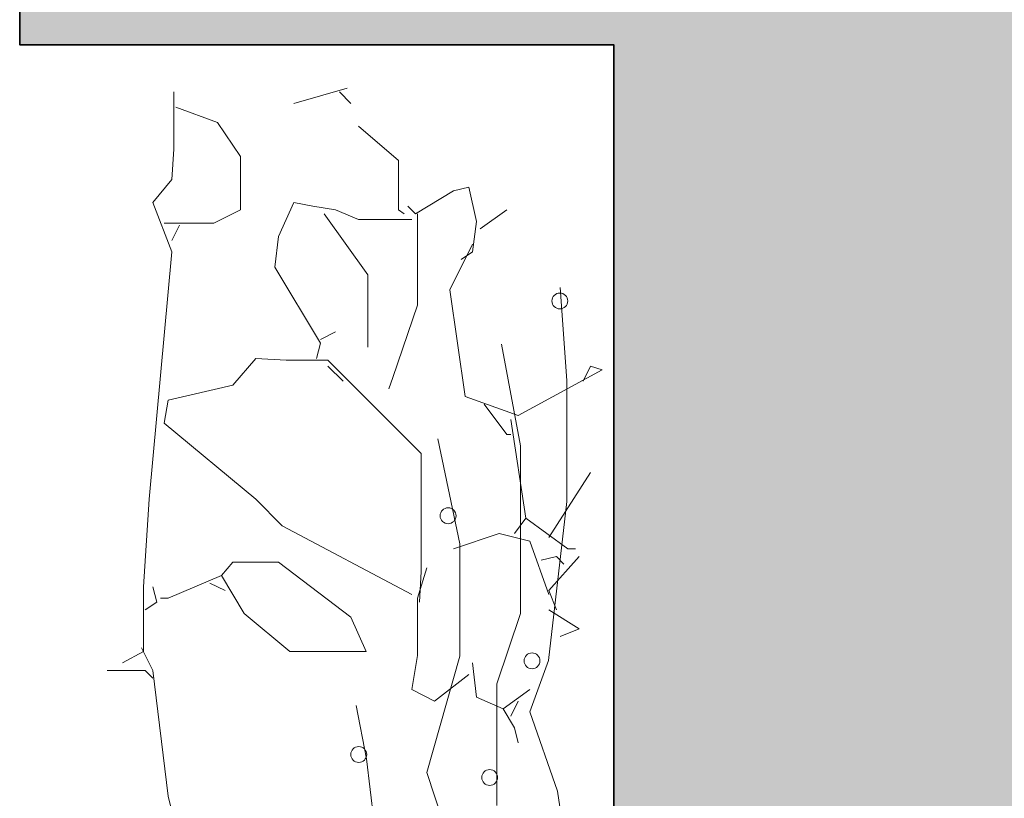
# Model space of a CAD drawing. Header units: millimetres. Extents: x 16698 to 93787, y -21104 to 39413.
# Tile 134 of 256: x 25738 to 25790, y 9784 to 9826. Entities that reach past the tile are written whole.
import ezdxf

# ---------------------------------------------------------------- set-up
doc = ezdxf.new("R2010")
doc.units = ezdxf.units.MM
for name, color, linetype, lineweight in [('!MODUS_HATCH_ŚCIANA', 254, 'Continuous', 9), ('__MODUS_ŚCIANY', 2, 'Continuous', 35), ('_MODUS - zielen', 66, 'Continuous', 9), ('Widok', 1, 'Continuous', 15)]:
    doc.layers.add(name, color=color, linetype=linetype, lineweight=lineweight)

msp = doc.modelspace()

# ---------------------------------------------------------------- hatches: boundary and pattern name
at = {"layer": '!MODUS_HATCH_ŚCIANA', "ltscale": 2}
h = msp.add_hatch(color=256, dxfattribs=at)
h.dxf.hatch_style = 1
h.paths.add_polyline_path([(25800.60707, 9824.23322), (25809.60707, 9824.23322), (25809.60707, 9832.23322), (25737.56249, 9832.23322), (25737.56249, 9824.23322), (25769.10707, 9824.23322), (25769.10707, 9747.23322), (26273.60707, 9742.23322), (26273.60707, 9753.23322), (25800.60707, 9753.23322)], flags=17)

# ---------------------------------------------------------------- linework, layer by layer
at = {"layer": '__MODUS_ŚCIANY'}
msp.add_lwpolyline([(25769.10707, 9747.23322), (25769.10707, 9824.23322), (25737.56249, 9824.23322), (25737.56249, 9832.23322), (25809.60707, 9832.23322), (25809.60707, 9824.23322), (25800.60707, 9824.23322), (25800.60707, 9753.23322), (26273.60707, 9753.23322), (26273.60707, 9742.23322)], dxfattribs=at)
at = {"layer": '_MODUS - zielen', "transparency": 33554687}
for p, q in [((25766.61777, 9806.41234), (25766.26962, 9811.35016)), ((25764.16373, 9802.9465), (25763.14286, 9808.33679)), ((25766.61777, 9799.98424), (25766.61777, 9806.41234)), ((25760.93259, 9797.73293), (25759.76942, 9803.31649)), ((25764.16373, 9794.03011), (25764.16373, 9802.9465)), ((25765.63615, 9791.54181), (25766.61777, 9799.98424)), ((25760.93259, 9791.77879), (25760.93259, 9797.73293)), ((25762.89582, 9790.29767), (25764.16373, 9794.03011)), ((25759.17387, 9785.58768), (25760.93259, 9791.77879)), ((25764.65454, 9788.81654), (25765.63615, 9791.54181)), ((25762.89582, 9783.83995), (25762.89582, 9790.29767)), ((25755.98363, 9786.32824), (25755.42871, 9789.15243)), ((25766.12696, 9784.61014), (25764.65454, 9788.81654)), ((25756.71984, 9780.13713), (25755.98363, 9786.32824)), ((25760.93259, 9780.37411), (25759.17387, 9785.58768)), ((25767.88568, 9772.43527), (25766.12696, 9784.61014))]:
    msp.add_line(p, q, dxfattribs=at)
for points in [[(25754.94308, 9821.92997), (25752.11339, 9821.12143)], [(25745.74658, 9821.72787), (25745.74658, 9818.69594), (25745.64612, 9817.07899), (25744.63535, 9815.86625), (25745.64612, 9813.23853), (25744.43338, 9800.10044), (25744.12989, 9795.45156), (25744.12989, 9792.01543), (25743.01853, 9791.40912)], [(25754.53914, 9821.72787), (25755.14611, 9821.12143)], [(25745.84809, 9820.91933), (25748.07082, 9820.11079), (25749.2837, 9818.29174), (25749.2837, 9815.46191), (25747.86885, 9814.75449), (25745.24126, 9814.75449)], [(25755.55005, 9819.90869), (25757.67232, 9818.08964), (25757.67232, 9815.46191), (25757.9758, 9815.25981)], [(25761.00747, 9812.83432), (25761.61338, 9813.23853), (25761.81535, 9814.85561), (25761.41141, 9816.67466), (25760.60247, 9816.47256), (25758.58171, 9815.25981), (25758.17777, 9815.66415)], [(25758.37974, 9814.95659), (25755.55005, 9814.95659), (25754.33717, 9815.46191), (25753.1243, 9815.66415), (25752.11339, 9815.86625), (25751.30551, 9814.04707), (25751.10354, 9812.43012), (25753.52824, 9808.38755), (25753.32627, 9807.57901)], [(25753.73021, 9815.25981), (25756.0555, 9812.02578), (25756.0555, 9808.18544)], [(25758.68323, 9815.25981), (25758.68323, 9810.40883), (25757.36884, 9806.5685), (25757.16687, 9805.96206)], [(25763.43322, 9815.46191), (25762.01838, 9814.4514)], [(25746.05006, 9814.6535), (25745.64612, 9813.84496)], [(25761.61338, 9813.64286), (25760.4005, 9811.21724), (25761.20944, 9805.55785), (25764.03913, 9804.54721), (25768.48564, 9806.9727), (25767.87973, 9807.1748), (25767.47473, 9806.36626)], [(25753.52824, 9808.58965), (25754.33717, 9808.99399)], [(25758.78368, 9794.64302), (25758.8852, 9796.2601), (25758.8852, 9802.52593), (25753.93323, 9807.47802), (25751.70945, 9807.47802), (25750.09263, 9807.57901), (25748.87976, 9806.16416), (25745.44323, 9805.35575), (25745.24126, 9804.14301), (25750.09263, 9800.10044), (25751.50748, 9798.68559), (25758.37974, 9795.04736)], [(25753.93323, 9807.1748), (25754.74111, 9806.36626)], [(25762.22034, 9805.15352), (25763.43322, 9803.53657), (25763.63519, 9803.53657)], [(25763.63519, 9804.34511), (25764.44307, 9799.08979), (25763.83716, 9798.28138)], [(25767.87973, 9801.51528), (25765.65595, 9798.07915)], [(25764.44307, 9799.08979), (25766.66686, 9797.47284), (25767.0708, 9797.47284)], [(25760.60247, 9797.47284), (25763.02822, 9798.28138), (25764.64504, 9797.87705), (25765.65595, 9795.04736)], [(25748.27385, 9796.05787), (25749.48567, 9794.03671), (25751.91142, 9792.01543), (25755.95399, 9792.01543), (25755.14611, 9793.83461), (25751.30551, 9796.76542), (25748.87976, 9796.76542), (25748.27385, 9796.05787)], [(25765.25201, 9796.86641), (25766.05989, 9797.06851), (25766.46489, 9796.6643)], [(25767.27276, 9797.06851), (25765.65595, 9795.24946), (25766.05989, 9794.23881)], [(25759.18762, 9796.4622), (25758.68323, 9794.84512), (25758.68323, 9791.81333), (25758.37974, 9789.99414), (25759.59262, 9789.38784), (25761.41141, 9790.80268)], [(25748.27385, 9796.05787), (25745.44323, 9794.84512), (25745.03929, 9794.84512)], [(25744.63535, 9795.45156), (25744.83732, 9794.64302), (25744.23141, 9794.23881)], [(25747.66688, 9795.65366), (25748.47582, 9795.24946)], [(25765.65595, 9794.23881), (25767.27276, 9793.22817), (25766.26292, 9792.82397)], [(25744.02838, 9792.21753), (25744.63535, 9791.00478), (25745.44323, 9784.33475), (25746.454, 9780.29218), (25745.84809, 9779.07944), (25746.05006, 9778.2709)], [(25742.20959, 9791.00478), (25744.23141, 9791.00478), (25744.63535, 9790.60058)], [(25761.61338, 9791.40912), (25761.81535, 9789.58994), (25763.23019, 9788.98363), (25764.64504, 9789.99414)], [(25764.03913, 9789.38784), (25763.63519, 9788.5793)], [(25763.23019, 9788.98363), (25763.83716, 9787.97299), (25764.03913, 9787.16445)]]:
    msp.add_lwpolyline(points, dxfattribs=at)
for points in [[(25766.66173, 9810.63056, -1), (25765.82018, 9810.63056, -1)], [(25760.73115, 9799.22588, -1), (25759.8896, 9799.22588, -1)], [(25765.18931, 9791.52401, -1), (25764.34776, 9791.52401, -1)], [(25755.98669, 9786.54743, -1), (25755.14514, 9786.54743, -1)], [(25762.93978, 9785.3329, -1), (25762.09823, 9785.3329, -1)]]:
    msp.add_lwpolyline(points, format="xyb", close=True, dxfattribs=at)
at = {"layer": 'Widok', "ltscale": 2}
msp.add_lwpolyline([(25769.10707, 9824.23322), (25769.10707, 9742.23322)], dxfattribs=at)

doc.saveas('drawing.dxf')
